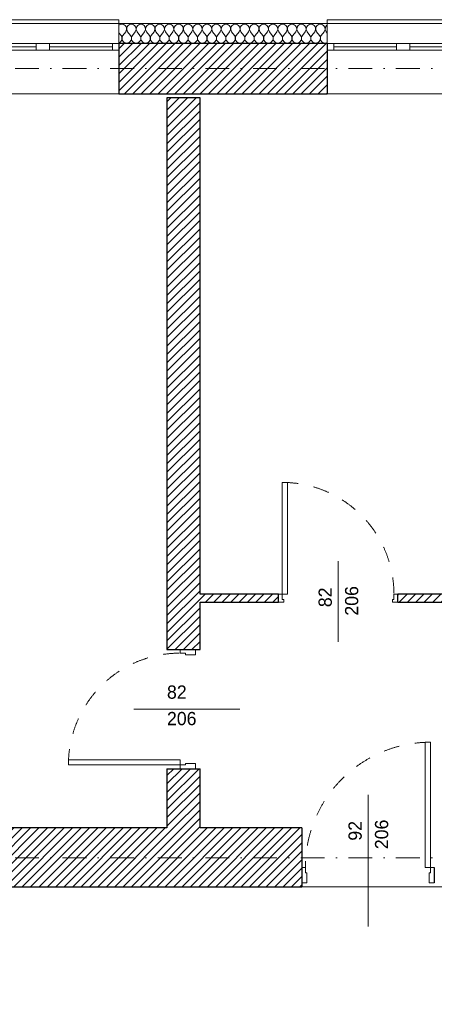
# Model space of a CAD drawing. Header units: millimetres. Extents: x 172139 to 266886, y 89525 to 138225.
# Tile 29 of 72: x 190548 to 193683, y 114265 to 121706. Entities that reach past the tile are written whole.
import ezdxf
from ezdxf.enums import TextEntityAlignment as Align

# ---------------------------------------------------------------- set-up
doc = ezdxf.new("R2010")
doc.units = ezdxf.units.MM
doc.header["$MEASUREMENT"] = 0
doc.linetypes.add('Kropki i Kreski', pattern=[360, 180, -90, 0, -90])
doc.linetypes.add('Przerywana', pattern=[240, 120, -120])
for name, color, linetype in [('Drzwi ArchiCAD', 7, 'Continuous'), ('Konstrukcja - Siatki mod', 7, 'Continuous'), ('KR_INW', 7, 'Continuous'), ('NAPIS_SODON', 7, 'Continuous'), ('Znaczniki drzwi ArchiCADa', 7, 'Continuous')]:
    doc.layers.add(name, color=color, linetype=linetype)
for name, color, linetype, lineweight in [('Drzwi ArchiCAD_Nr_pióra__1', 7, 'Continuous', 13), ('Drzwi ArchiCAD_Nr_pióra__27', 7, 'Continuous', 25), ('KR_INW_Nr_pióra__101', 252, 'Continuous', 5), ('KR_INW_Nr_pióra__27', 7, 'Continuous', 25), ('KR_INW_Nr_pióra__47', 7, 'Continuous', 15), ('NAPIS_SODON_Nr_pióra__1', 7, 'Continuous', 13), ('NAPIS_SODON_Nr_pióra__121', 255, 'Continuous', 0), ('Okna ArchiCADa_Nr_pióra__1', 7, 'Continuous', 13), ('Znaczniki drzwi ArchiCADa_Nr_pióra__7', 7, 'Continuous', 13)]:
    doc.layers.add(name, color=color, linetype=linetype, lineweight=lineweight)
for name, color, linetype, lineweight, true_color in [('Konstrukcja - Siatki mod_Nr_pióra__48', 7, 'Continuous', 15, 0xa80f02), ('KR_INW_Nr_pióra__102', 7, 'Continuous', 5, 0xcccccc), ('Znaczniki drzwi ArchiCADa_Nr_pióra__20', 7, 'Continuous', 13, 0xb00000)]:
    doc.layers.add(name, color=color, linetype=linetype, lineweight=lineweight, true_color=true_color)
doc.styles.add('GENERATED_STYLE_1', font='txt')
pattern_1 = [(45, (0, 0), (-31.819804, 31.819804), [])]

# ---------------------------------------------------------------- blocks, each defined once
blk = doc.blocks.new('Strop_1', base_point=(179225, 121523.3))
at = {"layer": 'NAPIS_SODON_Nr_pióra__1', "linetype": 'Continuous', "flags": 128}
blk.add_lwpolyline([(179225, 121523.3), (179225.9, 107003.8), (250898.3, 107008.3), (250897.4, 121527.8)], close=True, dxfattribs=at)
blk = doc.blocks.new('Strop_2', base_point=(188316, 115154.1))
at = {"layer": 'NAPIS_SODON_Nr_pióra__121', "linetype": 'Continuous', "flags": 128}
blk.add_lwpolyline([(224893.2, 113397.6), (205242.2, 113397.6), (204667.3, 113397.6), (188316, 113397.6), (188316, 115154.1), (204667.3, 115154.1), (205241.5, 115154.1), (205242.2, 115154.1), (205242.2, 115394.1), (205241.5, 115154.1), (205174.5, 117823.2), (205315.4, 117824.8), (205315.4, 121145.6), (224463.2, 121145.6)], dxfattribs=at)
blk = doc.blocks.new('*X93')
at = {"layer": 'KR_INW_Nr_pióra__102', "linetype": 'Continuous'}
for p, q in [((191312.7, 121670.9), (191298.8, 121663.5)), ((191330.1, 121670.9), (191312.7, 121670.9)), ((191345.5, 121662.7), (191330.1, 121670.9)), ((191355.1, 121648.2), (191345.5, 121662.7)), ((191356.7, 121630.9), (191355.1, 121648.2)), ((191359.2, 121648.2), (191357.6, 121630.9)), ((191368.8, 121662.7), (191359.2, 121648.2)), ((191384.2, 121670.9), (191368.8, 121662.7)), ((191401.6, 121670.9), (191384.2, 121670.9)), ((191416.9, 121662.7), (191401.6, 121670.9)), ((191426.5, 121648.2), (191416.9, 121662.7)), ((191428.2, 121630.9), (191426.5, 121648.2)), ((191430.6, 121648.2), (191429, 121630.9)), ((191440.3, 121662.7), (191430.6, 121648.2)), ((191455.6, 121670.9), (191440.3, 121662.7)), ((191473, 121670.9), (191455.6, 121670.9)), ((191488.3, 121662.7), (191473, 121670.9)), ((191497.9, 121648.2), (191488.3, 121662.7)), ((191499.6, 121630.9), (191497.9, 121648.2)), ((191502.1, 121648.2), (191500.4, 121630.9)), ((191511.7, 121662.7), (191502.1, 121648.2)), ((191527, 121670.9), (191511.7, 121662.7)), ((191544.4, 121670.9), (191527, 121670.9)), ((191559.7, 121662.7), (191544.4, 121670.9)), ((191569.4, 121648.2), (191559.7, 121662.7)), ((191571, 121630.9), (191569.4, 121648.2)), ((191573.5, 121648.2), (191571.8, 121630.9)), ((191583.1, 121662.7), (191573.5, 121648.2)), ((191598.4, 121670.9), (191583.1, 121662.7)), ((191615.8, 121670.9), (191598.4, 121670.9)), ((191631.2, 121662.7), (191615.8, 121670.9)), ((191640.8, 121648.2), (191631.2, 121662.7)), ((191642.4, 121630.9), (191640.8, 121648.2)), ((191644.9, 121648.2), (191643.3, 121630.9)), ((191654.5, 121662.7), (191644.9, 121648.2)), ((191669.9, 121670.9), (191654.5, 121662.7)), ((191687.3, 121670.9), (191669.9, 121670.9)), ((191702.6, 121662.7), (191687.3, 121670.9)), ((191712.2, 121648.2), (191702.6, 121662.7)), ((191713.9, 121630.9), (191712.2, 121648.2)), ((191716.3, 121648.2), (191714.7, 121630.9)), ((191726, 121662.7), (191716.3, 121648.2)), ((191741.3, 121670.9), (191726, 121662.7)), ((191758.7, 121670.9), (191741.3, 121670.9)), ((191774, 121662.7), (191758.7, 121670.9)), ((191783.7, 121648.2), (191774, 121662.7)), ((191785.3, 121630.9), (191783.7, 121648.2)), ((191787.8, 121648.2), (191786.1, 121630.9)), ((191797.4, 121662.7), (191787.8, 121648.2)), ((191812.7, 121670.9), (191797.4, 121662.7)), ((191830.1, 121670.9), (191812.7, 121670.9)), ((191845.5, 121662.7), (191830.1, 121670.9)), ((191855.1, 121648.2), (191845.5, 121662.7)), ((191856.7, 121630.9), (191855.1, 121648.2)), ((191859.2, 121648.2), (191857.6, 121630.9)), ((191868.8, 121662.7), (191859.2, 121648.2)), ((191884.2, 121670.9), (191868.8, 121662.7)), ((191901.6, 121670.9), (191884.2, 121670.9)), ((191916.9, 121662.7), (191901.6, 121670.9)), ((191926.5, 121648.2), (191916.9, 121662.7)), ((191928.2, 121630.9), (191926.5, 121648.2)), ((191930.6, 121648.2), (191929, 121630.9)), ((191940.3, 121662.7), (191930.6, 121648.2)), ((191955.6, 121670.9), (191940.3, 121662.7)), ((191973, 121670.9), (191955.6, 121670.9)), ((191988.3, 121662.7), (191973, 121670.9)), ((191997.9, 121648.2), (191988.3, 121662.7)), ((191999.6, 121630.9), (191997.9, 121648.2)), ((192002.1, 121648.2), (192000.4, 121630.9)), ((192011.7, 121662.7), (192002.1, 121648.2)), ((192027, 121670.9), (192011.7, 121662.7)), ((192044.4, 121670.9), (192027, 121670.9)), ((192059.7, 121662.7), (192044.4, 121670.9)), ((192069.4, 121648.2), (192059.7, 121662.7)), ((192071, 121630.9), (192069.4, 121648.2)), ((192073.5, 121648.2), (192071.8, 121630.9)), ((192083.1, 121662.7), (192073.5, 121648.2)), ((192098.4, 121670.9), (192083.1, 121662.7)), ((192115.8, 121670.9), (192098.4, 121670.9)), ((192131.2, 121662.7), (192115.8, 121670.9)), ((192140.8, 121648.2), (192131.2, 121662.7)), ((192142.4, 121630.9), (192140.8, 121648.2)), ((192144.9, 121648.2), (192143.3, 121630.9)), ((192154.5, 121662.7), (192144.9, 121648.2)), ((192169.9, 121670.9), (192154.5, 121662.7)), ((192187.3, 121670.9), (192169.9, 121670.9)), ((192202.6, 121662.7), (192187.3, 121670.9)), ((192212.2, 121648.2), (192202.6, 121662.7)), ((192213.9, 121630.9), (192212.2, 121648.2)), ((192216.3, 121648.2), (192214.7, 121630.9)), ((192226, 121662.7), (192216.3, 121648.2)), ((192241.3, 121670.9), (192226, 121662.7)), ((192258.7, 121670.9), (192241.3, 121670.9)), ((192274, 121662.7), (192258.7, 121670.9)), ((192283.7, 121648.2), (192274, 121662.7)), ((192285.3, 121630.9), (192283.7, 121648.2)), ((192287.8, 121648.2), (192286.1, 121630.9)), ((192297.4, 121662.7), (192287.8, 121648.2)), ((192312.7, 121670.9), (192297.4, 121662.7)), ((192330.1, 121670.9), (192312.7, 121670.9)), ((192345.5, 121662.7), (192330.1, 121670.9)), ((192355.1, 121648.2), (192345.5, 121662.7)), ((192356.7, 121630.9), (192355.1, 121648.2)), ((192359.2, 121648.2), (192357.6, 121630.9)), ((192368.8, 121662.7), (192359.2, 121648.2)), ((192384.2, 121670.9), (192368.8, 121662.7)), ((192401.6, 121670.9), (192384.2, 121670.9)), ((192416.9, 121662.7), (192401.6, 121670.9)), ((192426.5, 121648.2), (192416.9, 121662.7)), ((192428.2, 121630.9), (192426.5, 121648.2)), ((192430.6, 121648.2), (192429, 121630.9)), ((192440.3, 121662.7), (192430.6, 121648.2)), ((192455.6, 121670.9), (192440.3, 121662.7)), ((192473, 121670.9), (192455.6, 121670.9)), ((192488.3, 121662.7), (192473, 121670.9)), ((192497.9, 121648.2), (192488.3, 121662.7)), ((192499.6, 121630.9), (192497.9, 121648.2)), ((192502.1, 121648.2), (192500.4, 121630.9)), ((192511.7, 121662.7), (192502.1, 121648.2)), ((192527, 121670.9), (192511.7, 121662.7)), ((192544.4, 121670.9), (192527, 121670.9)), ((192559.7, 121662.7), (192544.4, 121670.9)), ((192569.4, 121648.2), (192559.7, 121662.7)), ((192571, 121630.9), (192569.4, 121648.2)), ((192573.5, 121648.2), (192571.8, 121630.9)), ((192583.1, 121662.7), (192573.5, 121648.2)), ((192598.4, 121670.9), (192583.1, 121662.7)), ((192615.8, 121670.9), (192598.4, 121670.9)), ((192631.2, 121662.7), (192615.8, 121670.9)), ((192640.8, 121648.2), (192631.2, 121662.7)), ((192642.4, 121630.9), (192640.8, 121648.2)), ((192644.9, 121648.2), (192643.3, 121630.9)), ((192654.5, 121662.7), (192644.9, 121648.2)), ((192669.9, 121670.9), (192654.5, 121662.7)), ((192687.3, 121670.9), (192669.9, 121670.9)), ((192702.6, 121662.7), (192687.3, 121670.9)), ((192712.2, 121648.2), (192702.6, 121662.7)), ((192713.9, 121630.9), (192712.2, 121648.2)), ((192716.3, 121648.2), (192714.7, 121630.9)), ((192726, 121662.7), (192716.3, 121648.2)), ((192741.3, 121670.9), (192726, 121662.7)), ((192758.7, 121670.9), (192741.3, 121670.9)), ((192774, 121662.7), (192758.7, 121670.9)), ((192783.7, 121648.2), (192774, 121662.7)), ((192785.3, 121630.9), (192783.7, 121648.2)), ((192787.8, 121648.2), (192786.1, 121630.9)), ((192797.4, 121662.7), (192787.8, 121648.2)), ((192812.7, 121670.9), (192797.4, 121662.7)), ((192830.1, 121670.9), (192812.7, 121670.9)), ((192845.5, 121662.7), (192830.1, 121670.9)), ((192855.1, 121648.2), (192845.5, 121662.7)), ((192856.7, 121630.9), (192855.1, 121648.2)), ((192859.2, 121648.2), (192857.6, 121630.9)), ((192868.8, 121662.7), (192859.2, 121648.2)), ((192872.4, 121664.7), (192868.8, 121662.7)), ((191298.8, 121607), (191314.3, 121586.3)), ((191319.1, 121577.7), (191314.3, 121586.3)), ((191321.3, 121568.1), (191319.1, 121577.7)), ((191323.8, 121577.7), (191321.6, 121568.1)), ((191328.6, 121586.3), (191323.8, 121577.7)), ((191350, 121614.9), (191328.6, 121586.3)), ((191350, 121614.9), (191356.7, 121630.9)), ((191357.6, 121630.9), (191364.3, 121614.9)), ((191364.3, 121614.9), (191385.7, 121586.3)), ((191390.5, 121577.7), (191385.7, 121586.3)), ((191392.7, 121568.1), (191390.5, 121577.7)), ((191395.2, 121577.7), (191393, 121568.1)), ((191400, 121586.3), (191395.2, 121577.7)), ((191421.4, 121614.9), (191400, 121586.3)), ((191421.4, 121614.9), (191428.2, 121630.9)), ((191429, 121630.9), (191435.7, 121614.9)), ((191435.7, 121614.9), (191457.1, 121586.3)), ((191461.9, 121577.7), (191457.1, 121586.3)), ((191464.1, 121568.1), (191461.9, 121577.7)), ((191466.7, 121577.7), (191464.4, 121568.1)), ((191471.4, 121586.3), (191466.7, 121577.7)), ((191492.9, 121614.9), (191471.4, 121586.3)), ((191492.9, 121614.9), (191499.6, 121630.9)), ((191500.4, 121630.9), (191507.1, 121614.9)), ((191507.1, 121614.9), (191528.6, 121586.3)), ((191533.3, 121577.7), (191528.6, 121586.3)), ((191535.6, 121568.1), (191533.3, 121577.7)), ((191538.1, 121577.7), (191535.9, 121568.1)), ((191542.9, 121586.3), (191538.1, 121577.7)), ((191564.3, 121614.9), (191542.9, 121586.3)), ((191564.3, 121614.9), (191571, 121630.9)), ((191571.8, 121630.9), (191578.6, 121614.9)), ((191578.6, 121614.9), (191600, 121586.3)), ((191604.8, 121577.7), (191600, 121586.3)), ((191607, 121568.1), (191604.8, 121577.7)), ((191609.5, 121577.7), (191607.3, 121568.1)), ((191614.3, 121586.3), (191609.5, 121577.7)), ((191635.7, 121614.9), (191614.3, 121586.3)), ((191635.7, 121614.9), (191642.4, 121630.9)), ((191643.3, 121630.9), (191650, 121614.9)), ((191650, 121614.9), (191671.4, 121586.3)), ((191676.2, 121577.7), (191671.4, 121586.3)), ((191678.4, 121568.1), (191676.2, 121577.7)), ((191680.9, 121577.7), (191678.7, 121568.1)), ((191685.7, 121586.3), (191680.9, 121577.7)), ((191707.1, 121614.9), (191685.7, 121586.3)), ((191707.1, 121614.9), (191713.9, 121630.9)), ((191714.7, 121630.9), (191721.4, 121614.9)), ((191721.4, 121614.9), (191742.9, 121586.3)), ((191747.6, 121577.7), (191742.9, 121586.3)), ((191749.9, 121568.1), (191747.6, 121577.7)), ((191752.4, 121577.7), (191750.1, 121568.1)), ((191757.1, 121586.3), (191752.4, 121577.7)), ((191778.6, 121614.9), (191757.1, 121586.3)), ((191778.6, 121614.9), (191785.3, 121630.9)), ((191786.1, 121630.9), (191792.9, 121614.9)), ((191792.9, 121614.9), (191814.3, 121586.3)), ((191819.1, 121577.7), (191814.3, 121586.3)), ((191821.3, 121568.1), (191819.1, 121577.7)), ((191823.8, 121577.7), (191821.6, 121568.1)), ((191828.6, 121586.3), (191823.8, 121577.7)), ((191850, 121614.9), (191828.6, 121586.3)), ((191850, 121614.9), (191856.7, 121630.9)), ((191857.6, 121630.9), (191864.3, 121614.9)), ((191864.3, 121614.9), (191885.7, 121586.3)), ((191890.5, 121577.7), (191885.7, 121586.3)), ((191892.7, 121568.1), (191890.5, 121577.7)), ((191895.2, 121577.7), (191893, 121568.1)), ((191900, 121586.3), (191895.2, 121577.7)), ((191921.4, 121614.9), (191900, 121586.3)), ((191921.4, 121614.9), (191928.2, 121630.9)), ((191929, 121630.9), (191935.7, 121614.9)), ((191935.7, 121614.9), (191957.1, 121586.3)), ((191961.9, 121577.7), (191957.1, 121586.3)), ((191964.1, 121568.1), (191961.9, 121577.7)), ((191966.7, 121577.7), (191964.4, 121568.1)), ((191971.4, 121586.3), (191966.7, 121577.7)), ((191992.9, 121614.9), (191971.4, 121586.3)), ((191992.9, 121614.9), (191999.6, 121630.9)), ((192000.4, 121630.9), (192007.1, 121614.9)), ((192007.1, 121614.9), (192028.6, 121586.3)), ((192033.3, 121577.7), (192028.6, 121586.3)), ((192035.6, 121568.1), (192033.3, 121577.7)), ((192038.1, 121577.7), (192035.9, 121568.1)), ((192042.9, 121586.3), (192038.1, 121577.7)), ((192064.3, 121614.9), (192042.9, 121586.3)), ((192064.3, 121614.9), (192071, 121630.9)), ((192071.8, 121630.9), (192078.6, 121614.9)), ((192078.6, 121614.9), (192100, 121586.3)), ((192104.8, 121577.7), (192100, 121586.3)), ((192107, 121568.1), (192104.8, 121577.7)), ((192109.5, 121577.7), (192107.3, 121568.1)), ((192114.3, 121586.3), (192109.5, 121577.7)), ((192135.7, 121614.9), (192114.3, 121586.3)), ((192135.7, 121614.9), (192142.4, 121630.9)), ((192143.3, 121630.9), (192150, 121614.9)), ((192150, 121614.9), (192171.4, 121586.3)), ((192176.2, 121577.7), (192171.4, 121586.3)), ((192178.4, 121568.1), (192176.2, 121577.7)), ((192180.9, 121577.7), (192178.7, 121568.1)), ((192185.7, 121586.3), (192180.9, 121577.7)), ((192207.1, 121614.9), (192185.7, 121586.3)), ((192207.1, 121614.9), (192213.9, 121630.9)), ((192214.7, 121630.9), (192221.4, 121614.9)), ((192221.4, 121614.9), (192242.9, 121586.3)), ((192247.6, 121577.7), (192242.9, 121586.3)), ((192249.9, 121568.1), (192247.6, 121577.7)), ((192252.4, 121577.7), (192250.1, 121568.1)), ((192257.1, 121586.3), (192252.4, 121577.7)), ((192278.6, 121614.9), (192257.1, 121586.3)), ((192278.6, 121614.9), (192285.3, 121630.9)), ((192286.1, 121630.9), (192292.9, 121614.9)), ((192292.9, 121614.9), (192314.3, 121586.3)), ((192319.1, 121577.7), (192314.3, 121586.3)), ((192321.3, 121568.1), (192319.1, 121577.7)), ((192323.8, 121577.7), (192321.6, 121568.1)), ((192328.6, 121586.3), (192323.8, 121577.7)), ((192350, 121614.9), (192328.6, 121586.3)), ((192350, 121614.9), (192356.7, 121630.9)), ((192357.6, 121630.9), (192364.3, 121614.9)), ((192364.3, 121614.9), (192385.7, 121586.3)), ((192390.5, 121577.7), (192385.7, 121586.3)), ((192392.7, 121568.1), (192390.5, 121577.7)), ((192395.2, 121577.7), (192393, 121568.1)), ((192400, 121586.3), (192395.2, 121577.7)), ((192421.4, 121614.9), (192400, 121586.3)), ((192421.4, 121614.9), (192428.2, 121630.9)), ((192429, 121630.9), (192435.7, 121614.9)), ((192435.7, 121614.9), (192457.1, 121586.3)), ((192461.9, 121577.7), (192457.1, 121586.3)), ((192464.1, 121568.1), (192461.9, 121577.7)), ((192466.7, 121577.7), (192464.4, 121568.1)), ((192471.4, 121586.3), (192466.7, 121577.7)), ((192492.9, 121614.9), (192471.4, 121586.3)), ((192492.9, 121614.9), (192499.6, 121630.9)), ((192500.4, 121630.9), (192507.1, 121614.9)), ((192507.1, 121614.9), (192528.6, 121586.3)), ((192533.3, 121577.7), (192528.6, 121586.3)), ((192535.6, 121568.1), (192533.3, 121577.7)), ((192538.1, 121577.7), (192535.9, 121568.1)), ((192542.9, 121586.3), (192538.1, 121577.7)), ((192564.3, 121614.9), (192542.9, 121586.3)), ((192564.3, 121614.9), (192571, 121630.9)), ((192571.8, 121630.9), (192578.6, 121614.9)), ((192578.6, 121614.9), (192600, 121586.3)), ((192604.8, 121577.7), (192600, 121586.3)), ((192607, 121568.1), (192604.8, 121577.7)), ((192609.5, 121577.7), (192607.3, 121568.1)), ((192614.3, 121586.3), (192609.5, 121577.7)), ((192635.7, 121614.9), (192614.3, 121586.3)), ((192635.7, 121614.9), (192642.4, 121630.9)), ((192643.3, 121630.9), (192650, 121614.9)), ((192650, 121614.9), (192671.4, 121586.3)), ((192676.2, 121577.7), (192671.4, 121586.3)), ((192678.4, 121568.1), (192676.2, 121577.7)), ((192680.9, 121577.7), (192678.7, 121568.1)), ((192685.7, 121586.3), (192680.9, 121577.7)), ((192707.1, 121614.9), (192685.7, 121586.3)), ((192707.1, 121614.9), (192713.9, 121630.9)), ((192714.7, 121630.9), (192721.4, 121614.9)), ((192721.4, 121614.9), (192742.9, 121586.3)), ((192747.6, 121577.7), (192742.9, 121586.3)), ((192749.9, 121568.1), (192747.6, 121577.7)), ((192752.4, 121577.7), (192750.1, 121568.1)), ((192757.1, 121586.3), (192752.4, 121577.7)), ((192778.6, 121614.9), (192757.1, 121586.3)), ((192778.6, 121614.9), (192785.3, 121630.9)), ((192786.1, 121630.9), (192792.9, 121614.9)), ((192792.9, 121614.9), (192814.3, 121586.3)), ((192819.1, 121577.7), (192814.3, 121586.3)), ((192821.3, 121568.1), (192819.1, 121577.7)), ((192823.8, 121577.7), (192821.6, 121568.1)), ((192828.6, 121586.3), (192823.8, 121577.7)), ((192850, 121614.9), (192828.6, 121586.3)), ((192850, 121614.9), (192856.7, 121630.9)), ((192857.6, 121630.9), (192864.3, 121614.9)), ((192864.3, 121614.9), (192872.4, 121604)), ((191298.8, 121532), (191304.5, 121534.5)), ((191304.5, 121534.5), (191312.1, 121540.8)), ((191312.1, 121540.8), (191317.7, 121548.9)), ((191317.7, 121548.9), (191320.8, 121558.2)), ((191320.8, 121558.2), (191321.3, 121568.1)), ((191321.6, 121568.1), (191322.1, 121558.2)), ((191322.1, 121558.2), (191325.2, 121548.9)), ((191325.2, 121548.9), (191330.8, 121540.8)), ((191330.8, 121540.8), (191338.4, 121534.5)), ((191338.4, 121534.5), (191347.4, 121530.5)), ((191347.4, 121530.5), (191357.1, 121529.2)), ((191357.1, 121529.2), (191366.9, 121530.5)), ((191366.9, 121530.5), (191375.9, 121534.5)), ((191375.9, 121534.5), (191383.5, 121540.8)), ((191383.5, 121540.8), (191389.1, 121548.9)), ((191389.1, 121548.9), (191392.2, 121558.2)), ((191392.2, 121558.2), (191392.7, 121568.1)), ((191393, 121568.1), (191393.5, 121558.2)), ((191393.5, 121558.2), (191396.6, 121548.9)), ((191396.6, 121548.9), (191402.2, 121540.8)), ((191402.2, 121540.8), (191409.8, 121534.5)), ((191409.8, 121534.5), (191418.8, 121530.5)), ((191418.8, 121530.5), (191428.6, 121529.2)), ((191428.6, 121529.2), (191438.3, 121530.5)), ((191438.3, 121530.5), (191447.3, 121534.5)), ((191447.3, 121534.5), (191454.9, 121540.8)), ((191454.9, 121540.8), (191460.5, 121548.9)), ((191460.5, 121548.9), (191463.7, 121558.2)), ((191463.7, 121558.2), (191464.1, 121568.1)), ((191464.4, 121568.1), (191464.9, 121558.2)), ((191464.9, 121558.2), (191468.1, 121548.9)), ((191468.1, 121548.9), (191473.6, 121540.8)), ((191473.6, 121540.8), (191481.2, 121534.5)), ((191481.2, 121534.5), (191490.2, 121530.5)), ((191490.2, 121530.5), (191500, 121529.2)), ((191500, 121529.2), (191509.8, 121530.5)), ((191509.8, 121530.5), (191518.8, 121534.5)), ((191518.8, 121534.5), (191526.4, 121540.8)), ((191526.4, 121540.8), (191531.9, 121548.9)), ((191531.9, 121548.9), (191535.1, 121558.2)), ((191535.1, 121558.2), (191535.6, 121568.1)), ((191535.9, 121568.1), (191536.3, 121558.2)), ((191536.3, 121558.2), (191539.5, 121548.9)), ((191539.5, 121548.9), (191545.1, 121540.8)), ((191545.1, 121540.8), (191552.7, 121534.5)), ((191552.7, 121534.5), (191561.7, 121530.5)), ((191561.7, 121530.5), (191571.4, 121529.2)), ((191571.4, 121529.2), (191581.2, 121530.5)), ((191581.2, 121530.5), (191590.2, 121534.5)), ((191590.2, 121534.5), (191597.8, 121540.8)), ((191597.8, 121540.8), (191603.4, 121548.9)), ((191603.4, 121548.9), (191606.5, 121558.2)), ((191606.5, 121558.2), (191607, 121568.1)), ((191607.3, 121568.1), (191607.8, 121558.2)), ((191607.8, 121558.2), (191610.9, 121548.9)), ((191610.9, 121548.9), (191616.5, 121540.8)), ((191616.5, 121540.8), (191624.1, 121534.5)), ((191624.1, 121534.5), (191633.1, 121530.5)), ((191633.1, 121530.5), (191642.9, 121529.2)), ((191642.9, 121529.2), (191652.6, 121530.5)), ((191652.6, 121530.5), (191661.6, 121534.5)), ((191661.6, 121534.5), (191669.2, 121540.8)), ((191669.2, 121540.8), (191674.8, 121548.9)), ((191674.8, 121548.9), (191677.9, 121558.2)), ((191677.9, 121558.2), (191678.4, 121568.1)), ((191678.7, 121568.1), (191679.2, 121558.2)), ((191679.2, 121558.2), (191682.3, 121548.9)), ((191682.3, 121548.9), (191687.9, 121540.8)), ((191687.9, 121540.8), (191695.5, 121534.5)), ((191695.5, 121534.5), (191704.5, 121530.5)), ((191704.5, 121530.5), (191714.3, 121529.2)), ((191714.3, 121529.2), (191724, 121530.5)), ((191724, 121530.5), (191733.1, 121534.5)), ((191733.1, 121534.5), (191740.6, 121540.8)), ((191740.6, 121540.8), (191746.2, 121548.9)), ((191746.2, 121548.9), (191749.4, 121558.2)), ((191749.4, 121558.2), (191749.9, 121568.1)), ((191750.1, 121568.1), (191750.6, 121558.2)), ((191750.6, 121558.2), (191753.8, 121548.9)), ((191753.8, 121548.9), (191759.4, 121540.8)), ((191759.4, 121540.8), (191766.9, 121534.5)), ((191766.9, 121534.5), (191776, 121530.5)), ((191776, 121530.5), (191785.7, 121529.2)), ((191785.7, 121529.2), (191795.5, 121530.5)), ((191795.5, 121530.5), (191804.5, 121534.5)), ((191804.5, 121534.5), (191812.1, 121540.8)), ((191812.1, 121540.8), (191817.7, 121548.9)), ((191817.7, 121548.9), (191820.8, 121558.2)), ((191820.8, 121558.2), (191821.3, 121568.1)), ((191821.6, 121568.1), (191822.1, 121558.2)), ((191822.1, 121558.2), (191825.2, 121548.9)), ((191825.2, 121548.9), (191830.8, 121540.8)), ((191830.8, 121540.8), (191838.4, 121534.5)), ((191838.4, 121534.5), (191847.4, 121530.5)), ((191847.4, 121530.5), (191857.1, 121529.2)), ((191857.1, 121529.2), (191866.9, 121530.5)), ((191866.9, 121530.5), (191875.9, 121534.5)), ((191875.9, 121534.5), (191883.5, 121540.8)), ((191883.5, 121540.8), (191889.1, 121548.9)), ((191889.1, 121548.9), (191892.2, 121558.2)), ((191892.2, 121558.2), (191892.7, 121568.1)), ((191893, 121568.1), (191893.5, 121558.2)), ((191893.5, 121558.2), (191896.6, 121548.9)), ((191896.6, 121548.9), (191902.2, 121540.8)), ((191902.2, 121540.8), (191909.8, 121534.5)), ((191909.8, 121534.5), (191918.8, 121530.5)), ((191918.8, 121530.5), (191928.6, 121529.2)), ((191928.6, 121529.2), (191938.3, 121530.5)), ((191938.3, 121530.5), (191947.3, 121534.5)), ((191947.3, 121534.5), (191954.9, 121540.8)), ((191954.9, 121540.8), (191960.5, 121548.9)), ((191960.5, 121548.9), (191963.7, 121558.2)), ((191963.7, 121558.2), (191964.1, 121568.1)), ((191964.4, 121568.1), (191964.9, 121558.2)), ((191964.9, 121558.2), (191968.1, 121548.9)), ((191968.1, 121548.9), (191973.6, 121540.8)), ((191973.6, 121540.8), (191981.2, 121534.5)), ((191981.2, 121534.5), (191990.2, 121530.5)), ((191990.2, 121530.5), (192000, 121529.2)), ((192000, 121529.2), (192009.8, 121530.5)), ((192009.8, 121530.5), (192018.8, 121534.5)), ((192018.8, 121534.5), (192026.4, 121540.8)), ((192026.4, 121540.8), (192031.9, 121548.9)), ((192031.9, 121548.9), (192035.1, 121558.2)), ((192035.1, 121558.2), (192035.6, 121568.1)), ((192035.9, 121568.1), (192036.3, 121558.2)), ((192036.3, 121558.2), (192039.5, 121548.9)), ((192039.5, 121548.9), (192045.1, 121540.8)), ((192045.1, 121540.8), (192052.7, 121534.5)), ((192052.7, 121534.5), (192061.7, 121530.5)), ((192061.7, 121530.5), (192071.4, 121529.2)), ((192071.4, 121529.2), (192081.2, 121530.5)), ((192081.2, 121530.5), (192090.2, 121534.5)), ((192090.2, 121534.5), (192097.8, 121540.8)), ((192097.8, 121540.8), (192103.4, 121548.9)), ((192103.4, 121548.9), (192106.5, 121558.2)), ((192106.5, 121558.2), (192107, 121568.1)), ((192107.3, 121568.1), (192107.8, 121558.2)), ((192107.8, 121558.2), (192110.9, 121548.9)), ((192110.9, 121548.9), (192116.5, 121540.8)), ((192116.5, 121540.8), (192124.1, 121534.5)), ((192124.1, 121534.5), (192133.1, 121530.5)), ((192133.1, 121530.5), (192142.9, 121529.2)), ((192142.9, 121529.2), (192152.6, 121530.5)), ((192152.6, 121530.5), (192161.6, 121534.5)), ((192161.6, 121534.5), (192169.2, 121540.8)), ((192169.2, 121540.8), (192174.8, 121548.9)), ((192174.8, 121548.9), (192177.9, 121558.2)), ((192177.9, 121558.2), (192178.4, 121568.1)), ((192178.7, 121568.1), (192179.2, 121558.2)), ((192179.2, 121558.2), (192182.3, 121548.9)), ((192182.3, 121548.9), (192187.9, 121540.8)), ((192187.9, 121540.8), (192195.5, 121534.5)), ((192195.5, 121534.5), (192204.5, 121530.5)), ((192204.5, 121530.5), (192214.3, 121529.2)), ((192214.3, 121529.2), (192224, 121530.5)), ((192224, 121530.5), (192233.1, 121534.5)), ((192233.1, 121534.5), (192240.6, 121540.8)), ((192240.6, 121540.8), (192246.2, 121548.9)), ((192246.2, 121548.9), (192249.4, 121558.2)), ((192249.4, 121558.2), (192249.9, 121568.1)), ((192250.1, 121568.1), (192250.6, 121558.2)), ((192250.6, 121558.2), (192253.8, 121548.9)), ((192253.8, 121548.9), (192259.4, 121540.8)), ((192259.4, 121540.8), (192266.9, 121534.5)), ((192266.9, 121534.5), (192276, 121530.5)), ((192276, 121530.5), (192285.7, 121529.2)), ((192285.7, 121529.2), (192295.5, 121530.5)), ((192295.5, 121530.5), (192304.5, 121534.5)), ((192304.5, 121534.5), (192312.1, 121540.8)), ((192312.1, 121540.8), (192317.7, 121548.9)), ((192317.7, 121548.9), (192320.8, 121558.2)), ((192320.8, 121558.2), (192321.3, 121568.1)), ((192321.6, 121568.1), (192322.1, 121558.2)), ((192322.1, 121558.2), (192325.2, 121548.9)), ((192325.2, 121548.9), (192330.8, 121540.8)), ((192330.8, 121540.8), (192338.4, 121534.5)), ((192338.4, 121534.5), (192347.4, 121530.5)), ((192347.4, 121530.5), (192357.1, 121529.2)), ((192357.1, 121529.2), (192366.9, 121530.5)), ((192366.9, 121530.5), (192375.9, 121534.5)), ((192375.9, 121534.5), (192383.5, 121540.8)), ((192383.5, 121540.8), (192389.1, 121548.9)), ((192389.1, 121548.9), (192392.2, 121558.2)), ((192392.2, 121558.2), (192392.7, 121568.1)), ((192393, 121568.1), (192393.5, 121558.2)), ((192393.5, 121558.2), (192396.6, 121548.9)), ((192396.6, 121548.9), (192402.2, 121540.8)), ((192402.2, 121540.8), (192409.8, 121534.5)), ((192409.8, 121534.5), (192418.8, 121530.5)), ((192418.8, 121530.5), (192428.6, 121529.2)), ((192428.6, 121529.2), (192438.3, 121530.5)), ((192438.3, 121530.5), (192447.3, 121534.5)), ((192447.3, 121534.5), (192454.9, 121540.8)), ((192454.9, 121540.8), (192460.5, 121548.9)), ((192460.5, 121548.9), (192463.7, 121558.2)), ((192463.7, 121558.2), (192464.1, 121568.1)), ((192464.4, 121568.1), (192464.9, 121558.2)), ((192464.9, 121558.2), (192468.1, 121548.9)), ((192468.1, 121548.9), (192473.6, 121540.8)), ((192473.6, 121540.8), (192481.2, 121534.5)), ((192481.2, 121534.5), (192490.2, 121530.5)), ((192490.2, 121530.5), (192500, 121529.2)), ((192500, 121529.2), (192509.8, 121530.5)), ((192509.8, 121530.5), (192518.8, 121534.5)), ((192518.8, 121534.5), (192526.4, 121540.8)), ((192526.4, 121540.8), (192531.9, 121548.9)), ((192531.9, 121548.9), (192535.1, 121558.2)), ((192535.1, 121558.2), (192535.6, 121568.1)), ((192535.9, 121568.1), (192536.3, 121558.2)), ((192536.3, 121558.2), (192539.5, 121548.9)), ((192539.5, 121548.9), (192545.1, 121540.8)), ((192545.1, 121540.8), (192552.7, 121534.5)), ((192552.7, 121534.5), (192561.7, 121530.5)), ((192561.7, 121530.5), (192571.4, 121529.2)), ((192571.4, 121529.2), (192581.2, 121530.5)), ((192581.2, 121530.5), (192590.2, 121534.5)), ((192590.2, 121534.5), (192597.8, 121540.8)), ((192597.8, 121540.8), (192603.4, 121548.9)), ((192603.4, 121548.9), (192606.5, 121558.2)), ((192606.5, 121558.2), (192607, 121568.1)), ((192607.3, 121568.1), (192607.8, 121558.2)), ((192607.8, 121558.2), (192610.9, 121548.9)), ((192610.9, 121548.9), (192616.5, 121540.8)), ((192616.5, 121540.8), (192624.1, 121534.5)), ((192624.1, 121534.5), (192633.1, 121530.5)), ((192633.1, 121530.5), (192642.9, 121529.2)), ((192642.9, 121529.2), (192652.6, 121530.5)), ((192652.6, 121530.5), (192661.6, 121534.5)), ((192661.6, 121534.5), (192669.2, 121540.8)), ((192669.2, 121540.8), (192674.8, 121548.9)), ((192674.8, 121548.9), (192677.9, 121558.2)), ((192677.9, 121558.2), (192678.4, 121568.1)), ((192678.7, 121568.1), (192679.2, 121558.2)), ((192679.2, 121558.2), (192682.3, 121548.9)), ((192682.3, 121548.9), (192687.9, 121540.8)), ((192687.9, 121540.8), (192695.5, 121534.5)), ((192695.5, 121534.5), (192704.5, 121530.5)), ((192704.5, 121530.5), (192714.3, 121529.2)), ((192714.3, 121529.2), (192724, 121530.5)), ((192724, 121530.5), (192733.1, 121534.5)), ((192733.1, 121534.5), (192740.6, 121540.8)), ((192740.6, 121540.8), (192746.2, 121548.9)), ((192746.2, 121548.9), (192749.4, 121558.2)), ((192749.4, 121558.2), (192749.9, 121568.1)), ((192750.1, 121568.1), (192750.6, 121558.2)), ((192750.6, 121558.2), (192753.8, 121548.9)), ((192753.8, 121548.9), (192759.4, 121540.8)), ((192759.4, 121540.8), (192766.9, 121534.5)), ((192766.9, 121534.5), (192776, 121530.5)), ((192776, 121530.5), (192785.7, 121529.2)), ((192785.7, 121529.2), (192795.5, 121530.5)), ((192795.5, 121530.5), (192804.5, 121534.5)), ((192804.5, 121534.5), (192812.1, 121540.8)), ((192812.1, 121540.8), (192817.7, 121548.9)), ((192817.7, 121548.9), (192820.8, 121558.2)), ((192820.8, 121558.2), (192821.3, 121568.1)), ((192821.6, 121568.1), (192822.1, 121558.2)), ((192822.1, 121558.2), (192825.2, 121548.9)), ((192825.2, 121548.9), (192830.8, 121540.8)), ((192830.8, 121540.8), (192838.4, 121534.5)), ((192838.4, 121534.5), (192847.4, 121530.5)), ((192847.4, 121530.5), (192857.1, 121529.2)), ((192857.1, 121529.2), (192866.9, 121530.5)), ((192866.9, 121530.5), (192872.4, 121533))]:
    blk.add_line(p, q, dxfattribs=at)
blk = doc.blocks.new('Okno podwójne 19')
at = {"layer": 'Okna ArchiCADa_Nr_pióra__1', "linetype": 'Continuous'}
for p, q in [((-575, 330), (575, 330)), ((-575, 0), (-525, 0)), ((-575, -50), (-575, 0)), ((-525, 0), (-525, -50)), ((-525, 0), (-50, 0)), ((-50, -50), (-50, 0)), ((-50, 0), (0, 0)), ((0, 0), (50, 0)), ((50, 0), (50, -50)), ((50, 0), (525, 0)), ((525, -50), (525, 0)), ((525, 0), (575, 0)), ((575, -50), (575, 0)), ((-525, -50), (-575, -50)), ((-525, -25), (-50, -25)), ((-50, -50), (-525, -50)), ((0, -50), (-50, -50)), ((50, -50), (0, -50)), ((50, -25), (525, -25)), ((525, -50), (50, -50)), ((575, -50), (525, -50)), ((-575, -200), (575, -200)), ((-575, -200), (-575, -230)), ((575, -230), (575, -200)), ((-575, -230), (575, -230))]:
    blk.add_line(p, q, dxfattribs=at)
blk = doc.blocks.new('Ściana_1', base_point=(179075.1, 121675.6))
at = {"layer": 'KR_INW_Nr_pióra__101', "linetype": 'Continuous'}
h = blk.add_hatch(dxfattribs=at)
h.set_pattern_fill('Cegła_licówka', color=256, style=0, pattern_type=2)
h.set_pattern_definition(pattern_1)
h.paths.add_polyline_path([(191298.8, 121145.6), (192872.4, 121145.6), (192872.4, 121475.6), (192872.4, 121525.6), (191298.8, 121525.6), (191298.8, 121475.6)])
at = {"layer": 'KR_INW_Nr_pióra__27', "linetype": 'Continuous'}
for p, q in [((192872.4, 121525.6), (191298.8, 121525.6)), ((191298.8, 121525.6), (191298.8, 121475.6)), ((192872.4, 121525.6), (192872.4, 121475.6)), ((191298.8, 121475.6), (191298.8, 121145.6)), ((192872.4, 121475.6), (192872.4, 121145.6))]:
    blk.add_line(p, q, dxfattribs=at)
at = {"layer": 'KR_INW_Nr_pióra__27', "linetype": 'Continuous', "flags": 128}
blk.add_lwpolyline([(191298.8, 121145.6), (192872.4, 121145.6)], dxfattribs=at)
at = {"layer": 'KR_INW_Nr_pióra__47', "linetype": 'Continuous'}
for p, q in [((191298.8, 121675.6), (191298.8, 121525.6)), ((192872.4, 121675.6), (192872.4, 121525.6))]:
    blk.add_line(p, q, dxfattribs=at)
at = {"layer": 'KR_INW_Nr_pióra__47', "linetype": 'Continuous', "flags": 128}
blk.add_lwpolyline([(192872.4, 121675.6), (191298.8, 121675.6)], dxfattribs=at)
at = {"layer": 'KR_INW'}
blk.add_blockref('*X93', (0, 0), dxfattribs=at)
at = {"layer": 'Okna ArchiCADa_Nr_pióra__1', "linetype": 'Continuous', "xscale": -1, "zscale": 1000, "rotation": 180}
for p in [(190723.8, 121475.6), (193447.4, 121475.6)]:
    blk.add_blockref('Okno podwójne 19', p, dxfattribs=at)
blk = doc.blocks.new('Drzwi 19_20')
at = {"layer": 'Drzwi ArchiCAD_Nr_pióra__1', "linetype": 'Continuous'}
for p, q in [((433.4, 0), (433.4, 946.8)), ((433.4, 946.8), (473.4, 946.8)), ((473.4, 946.8), (473.4, 0)), ((-473.4, 0), (-501.4, 0)), ((-501.4, 0), (-501.4, -115)), ((-473.4, -40), (-473.4, 0)), ((473.4, 0), (433.4, 0)), ((501.4, 0), (473.4, 0)), ((473.4, 0), (473.4, -40)), ((501.4, -115), (501.4, 0)), ((-461.4, -40), (-473.4, -40)), ((-461.4, -115), (-461.4, -40)), ((473.4, -40), (461.4, -40)), ((461.4, -40), (461.4, -115)), ((-501.4, -115), (-461.4, -115)), ((461.4, -115), (501.4, -115))]:
    blk.add_line(p, q, dxfattribs=at)
at = {"layer": 'Drzwi ArchiCAD_Nr_pióra__1', "linetype": 'Przerywana'}
blk.add_arc((473.4, 0), 946.8, 90, 180, dxfattribs=at)
at = {"layer": 'Drzwi ArchiCAD_Nr_pióra__27', "linetype": 'Continuous'}
for p, q in [((-501.4, 0), (-501.4, -115)), ((501.4, 0), (501.4, -115))]:
    blk.add_line(p, q, dxfattribs=at)
blk = doc.blocks.new('Znacznik Wym 19_18')
at = {"layer": 'Znaczniki drzwi ArchiCADa_Nr_pióra__20', "linetype": 'Continuous'}
blk.add_line((0, -695), (0, 300), dxfattribs=at)
at = {"layer": 'Znaczniki drzwi ArchiCADa_Nr_pióra__7', "style": 'GENERATED_STYLE_1'}
for tag, p in [('AC_MarkerText_3', (-182.4, -222.3)), ('AC_MarkerText_2', (17.6, -286.3))]:
    blk.add_attdef(tag, text='', height=100, rotation=270, dxfattribs=at).set_placement(p, align=Align.BOTTOM_LEFT)
blk = doc.blocks.new('Ściana_43', base_point=(205241.5, 115154.1))
at = {"layer": 'KR_INW_Nr_pióra__101', "linetype": 'Continuous'}
h = blk.add_hatch(dxfattribs=at)
h.set_pattern_fill('Cegła_licówka', color=256, style=0, pattern_type=2)
h.set_pattern_definition(pattern_1)
h.paths.add_polyline_path([(183355.2, 115299.1), (183355.2, 115184.1), (183355.2, 115154.1), (192680.4, 115154.1), (192680.4, 115184.1), (192680.4, 115299.1), (192680.4, 115599.1), (183355.2, 115599.1)])
at = {"layer": 'KR_INW_Nr_pióra__27', "linetype": 'Continuous'}
for p, q in [((192680.4, 115599.1), (192680.4, 115299.1)), ((192680.4, 115299.1), (192680.4, 115184.1)), ((192680.4, 115184.1), (192680.4, 115154.1))]:
    blk.add_line(p, q, dxfattribs=at)
at = {"layer": 'KR_INW_Nr_pióra__27', "linetype": 'Continuous', "flags": 128}
for points in [[(191661.7, 115599.1), (188314, 115599.1)], [(192680.4, 115599.1), (191911.7, 115599.1)], [(188316, 115154.1), (192680.4, 115154.1)]]:
    blk.add_lwpolyline(points, dxfattribs=at)
at = {"layer": 'Drzwi ArchiCAD', "linetype": 'Continuous', "zscale": 1000}
blk.add_blockref('Drzwi 19_20', (193181.8, 115299.1), dxfattribs=at)
at = {"layer": 'Znaczniki drzwi ArchiCADa', "color": 14, "lineweight": 13, "true_color": 0xb00000}
ref = blk.add_blockref('Znacznik Wym 19_18', (193181.8, 115154.1), dxfattribs=dict(at, rotation=180))
ref.add_attrib('AC_MarkerText_2', '92', dxfattribs={"layer": 'Znaczniki drzwi ArchiCADa_Nr_pióra__7', "color": 7, "height": 100, "rotation": 90, "style": 'GENERATED_STYLE_1'}).set_placement((193164.2, 115501.8), align=Align.BOTTOM_LEFT)
ref.add_attrib('AC_MarkerText_3', '206', dxfattribs={"layer": 'Znaczniki drzwi ArchiCADa_Nr_pióra__7', "color": 7, "height": 100, "rotation": 90, "style": 'GENERATED_STYLE_1'}).set_placement((193364.2, 115437.8), align=Align.BOTTOM_LEFT)
blk = doc.blocks.new('Drzwi 19_37')
at = {"layer": 'Drzwi ArchiCAD_Nr_pióra__1', "linetype": 'Continuous'}
for p, q in [((382.6, 0), (382.6, 845.3)), ((382.6, 845.3), (422.6, 845.3)), ((422.6, 845.3), (422.6, 0)), ((-422.6, 0), (-450.6, 0)), ((-450.6, 0), (-450.6, -115)), ((-422.6, -40), (-422.6, 0)), ((422.6, 0), (382.6, 0)), ((450.6, 0), (422.6, 0)), ((422.6, 0), (422.6, -40)), ((450.6, -115), (450.6, 0)), ((-410.6, -40), (-422.6, -40)), ((-410.6, -115), (-410.6, -40)), ((422.6, -40), (410.6, -40)), ((410.6, -40), (410.6, -115)), ((-450.6, -115), (-410.6, -115)), ((410.6, -115), (450.6, -115))]:
    blk.add_line(p, q, dxfattribs=at)
at = {"layer": 'Drzwi ArchiCAD_Nr_pióra__1', "linetype": 'Przerywana'}
blk.add_arc((422.6, 0), 845.3, 90, 180, dxfattribs=at)
at = {"layer": 'Drzwi ArchiCAD_Nr_pióra__27', "linetype": 'Continuous'}
for p, q in [((-450.6, 0), (-450.6, -115)), ((450.6, 0), (450.6, -115))]:
    blk.add_line(p, q, dxfattribs=at)
blk = doc.blocks.new('Znacznik Wym 19_20')
at = {"layer": 'Znaczniki drzwi ArchiCADa_Nr_pióra__20', "linetype": 'Continuous'}
blk.add_line((0, -500), (0, 300), dxfattribs=at)
at = {"layer": 'Znaczniki drzwi ArchiCADa_Nr_pióra__7', "style": 'GENERATED_STYLE_1'}
for tag, p in [('AC_MarkerText_2', (-17.6, -219.3)), ('AC_MarkerText_3', (182.4, -219.3))]:
    blk.add_attdef(tag, text='', height=100, rotation=90, dxfattribs=at).set_placement(p, align=Align.BOTTOM_LEFT)
blk = doc.blocks.new('Ściana_106', base_point=(191661.7, 121114.1))
at = {"layer": 'KR_INW_Nr_pióra__101', "linetype": 'Continuous'}
h = blk.add_hatch(dxfattribs=at)
h.set_pattern_fill('Cegła_licówka', color=256, style=0, pattern_type=2)
h.set_pattern_definition(pattern_1)
h.paths.add_polyline_path([(191661.7, 121114.1), (191661.7, 116947), (191761.7, 116947), (191876.7, 116947), (191911.7, 116947), (191911.7, 121114.1)])
h = blk.add_hatch(dxfattribs=at)
h.set_pattern_fill('Cegła_licówka', color=256, style=0, pattern_type=2)
h.set_pattern_definition(pattern_1)
h.paths.add_polyline_path([(191661.7, 115599.1), (191911.7, 115599.1), (191911.7, 116045.7), (191876.7, 116045.7), (191761.7, 116045.7), (191661.7, 116045.7)])
at = {"layer": 'KR_INW_Nr_pióra__27', "linetype": 'Continuous'}
for p, q in [((191661.7, 116947), (191761.7, 116947)), ((191761.7, 116947), (191876.7, 116947)), ((191876.7, 116947), (191911.7, 116947)), ((191661.7, 116045.7), (191761.7, 116045.7)), ((191761.7, 116045.7), (191876.7, 116045.7)), ((191876.7, 116045.7), (191911.7, 116045.7))]:
    blk.add_line(p, q, dxfattribs=at)
at = {"layer": 'KR_INW_Nr_pióra__27', "linetype": 'Continuous', "flags": 128}
for points in [[(191661.7, 121114.1), (191661.7, 116947)], [(191911.7, 121114.1), (191661.7, 121114.1)], [(191911.7, 117363.7), (191911.7, 121114.1)], [(191911.7, 116947), (191911.7, 117303.7)], [(191661.7, 116045.7), (191661.7, 115599.1)], [(191911.7, 115599.1), (191911.7, 116045.7)]]:
    blk.add_lwpolyline(points, dxfattribs=at)
at = {"layer": 'Drzwi ArchiCAD', "linetype": 'Continuous', "xscale": -1, "zscale": 1000, "rotation": 90}
blk.add_blockref('Drzwi 19_37', (191761.7, 116496.3), dxfattribs=at)
at = {"layer": 'Znaczniki drzwi ArchiCADa', "color": 14, "lineweight": 13, "true_color": 0xb00000}
ref = blk.add_blockref('Znacznik Wym 19_20', (191911.7, 116496.3), dxfattribs=dict(at, rotation=270))
ref.add_attrib('AC_MarkerText_2', '82', dxfattribs={"layer": 'Znaczniki drzwi ArchiCADa_Nr_pióra__7', "color": 7, "height": 100, "rotation": 360, "style": 'GENERATED_STYLE_1'}).set_placement((191661.7, 116544.6), align=Align.BOTTOM_LEFT)
ref.add_attrib('AC_MarkerText_3', '206', dxfattribs={"layer": 'Znaczniki drzwi ArchiCADa_Nr_pióra__7', "color": 7, "height": 100, "rotation": 360, "style": 'GENERATED_STYLE_1'}).set_placement((191661.7, 116344.6), align=Align.BOTTOM_LEFT)
blk = doc.blocks.new('Drzwi 19_38')
at = {"layer": 'Drzwi ArchiCAD_Nr_pióra__1', "linetype": 'Continuous'}
for p, q in [((382.6, 0), (382.6, 845.2)), ((382.6, 845.2), (422.6, 845.2)), ((422.6, 845.2), (422.6, 0)), ((-422.6, 0), (-450.6, 0)), ((-450.6, 0), (-450.6, -60)), ((-422.6, -40), (-422.6, 0)), ((422.6, 0), (382.6, 0)), ((450.6, 0), (422.6, 0)), ((422.6, 0), (422.6, -40)), ((450.6, -60), (450.6, 0)), ((-450.6, -60), (-410.6, -60)), ((-410.6, -40), (-422.6, -40)), ((-410.6, -60), (-410.6, -40)), ((422.6, -40), (410.6, -40)), ((410.6, -40), (410.6, -60)), ((410.6, -60), (450.6, -60))]:
    blk.add_line(p, q, dxfattribs=at)
at = {"layer": 'Drzwi ArchiCAD_Nr_pióra__1', "linetype": 'Przerywana'}
blk.add_arc((422.6, 0), 845.2, 90, 180, dxfattribs=at)
at = {"layer": 'Drzwi ArchiCAD_Nr_pióra__27', "linetype": 'Continuous'}
for p, q in [((-450.6, -60), (-450.6, 0)), ((450.6, -60), (450.6, 0))]:
    blk.add_line(p, q, dxfattribs=at)
blk = doc.blocks.new('Znacznik Wym 19_19')
at = {"layer": 'Znaczniki drzwi ArchiCADa_Nr_pióra__20', "linetype": 'Continuous'}
blk.add_line((0, 250), (0, -360), dxfattribs=at)
at = {"layer": 'Znaczniki drzwi ArchiCADa_Nr_pióra__7', "style": 'GENERATED_STYLE_1'}
for tag, p in [('AC_MarkerText_2', (-17.6, -97.3)), ('AC_MarkerText_3', (182.4, -161.3))]:
    blk.add_attdef(tag, text='', height=100, rotation=90, dxfattribs=at).set_placement(p, align=Align.BOTTOM_LEFT)
blk = doc.blocks.new('Ściana_107', base_point=(191661.7, 117303.7))
at = {"layer": 'KR_INW_Nr_pióra__101', "linetype": 'Continuous'}
h = blk.add_hatch(dxfattribs=at)
h.set_pattern_fill('Cegła_licówka', color=256, style=0, pattern_type=2)
h.set_pattern_definition(pattern_1)
h.paths.add_polyline_path([(191911.7, 117303.7), (192504.9, 117303.7), (192504.9, 117363.7), (191911.7, 117363.7)])
h = blk.add_hatch(dxfattribs=at)
h.set_pattern_fill('Cegła_licówka', color=256, style=0, pattern_type=2)
h.set_pattern_definition(pattern_1)
h.paths.add_polyline_path([(193406.1, 117303.7), (195946.8, 117303.7), (195946.8, 117363.7), (193406.1, 117363.7)])
at = {"layer": 'KR_INW_Nr_pióra__27', "linetype": 'Continuous'}
for p, q in [((192504.9, 117303.7), (192504.9, 117363.7)), ((193406.1, 117303.7), (193406.1, 117363.7))]:
    blk.add_line(p, q, dxfattribs=at)
at = {"layer": 'KR_INW_Nr_pióra__27', "linetype": 'Continuous', "flags": 128}
for points in [[(192504.9, 117363.7), (191911.7, 117363.7)], [(195946.8, 117363.7), (193406.1, 117363.7)], [(191911.7, 117303.7), (192504.9, 117303.7)], [(193406.1, 117303.7), (195946.8, 117303.7)]]:
    blk.add_lwpolyline(points, dxfattribs=at)
at = {"layer": 'Drzwi ArchiCAD', "linetype": 'Continuous', "xscale": -1, "zscale": 1000}
blk.add_blockref('Drzwi 19_38', (192955.5, 117363.7), dxfattribs=at)
at = {"layer": 'Znaczniki drzwi ArchiCADa', "color": 14, "lineweight": 13, "true_color": 0xb00000}
ref = blk.add_blockref('Znacznik Wym 19_19', (192955.5, 117363.7), dxfattribs=at)
ref.add_attrib('AC_MarkerText_2', '82', dxfattribs={"layer": 'Znaczniki drzwi ArchiCADa_Nr_pióra__7', "color": 7, "height": 100, "rotation": 90, "style": 'GENERATED_STYLE_1'}).set_placement((192937.9, 117266.4), align=Align.BOTTOM_LEFT)
ref.add_attrib('AC_MarkerText_3', '206', dxfattribs={"layer": 'Znaczniki drzwi ArchiCADa_Nr_pióra__7', "color": 7, "height": 100, "rotation": 90, "style": 'GENERATED_STYLE_1'}).set_placement((193137.9, 117202.4), align=Align.BOTTOM_LEFT)
blk = doc.blocks.new('Standardowy znacznik siatki_10')
at = {"layer": 'Konstrukcja - Siatki mod_Nr_pióra__48', "linetype": 'Kropki i Kreski'}
blk.add_line((1000, 0), (72912, 0), dxfattribs=at)

msp = doc.modelspace()

# ---------------------------------------------------------------- block references
at = {"layer": 'Konstrukcja - Siatki mod', "color": 8, "linetype": 'Continuous', "lineweight": 13, "zscale": 1000}
for p in [(177989.3, 121335.6), (177989.3, 115372.2)]:
    msp.add_blockref('Standardowy znacznik siatki_10', p, dxfattribs=at)
at = {"layer": 'KR_INW'}
for name, p in [('Ściana_1', (179075.1, 121675.6)), ('Ściana_106', (191661.7, 121114.1)), ('Ściana_107', (191661.7, 117303.7)), ('Ściana_43', (205241.5, 115154.1))]:
    msp.add_blockref(name, p, dxfattribs=at)
at = {"layer": 'NAPIS_SODON', "linetype": 'Continuous'}
msp.add_blockref('Strop_1', (179225, 121523.3), dxfattribs=at)
at = {"layer": 'NAPIS_SODON', "color": 255, "linetype": 'Continuous', "lineweight": 0}
msp.add_blockref('Strop_2', (188316, 115154.1), dxfattribs=at)

doc.saveas('drawing.dxf')
